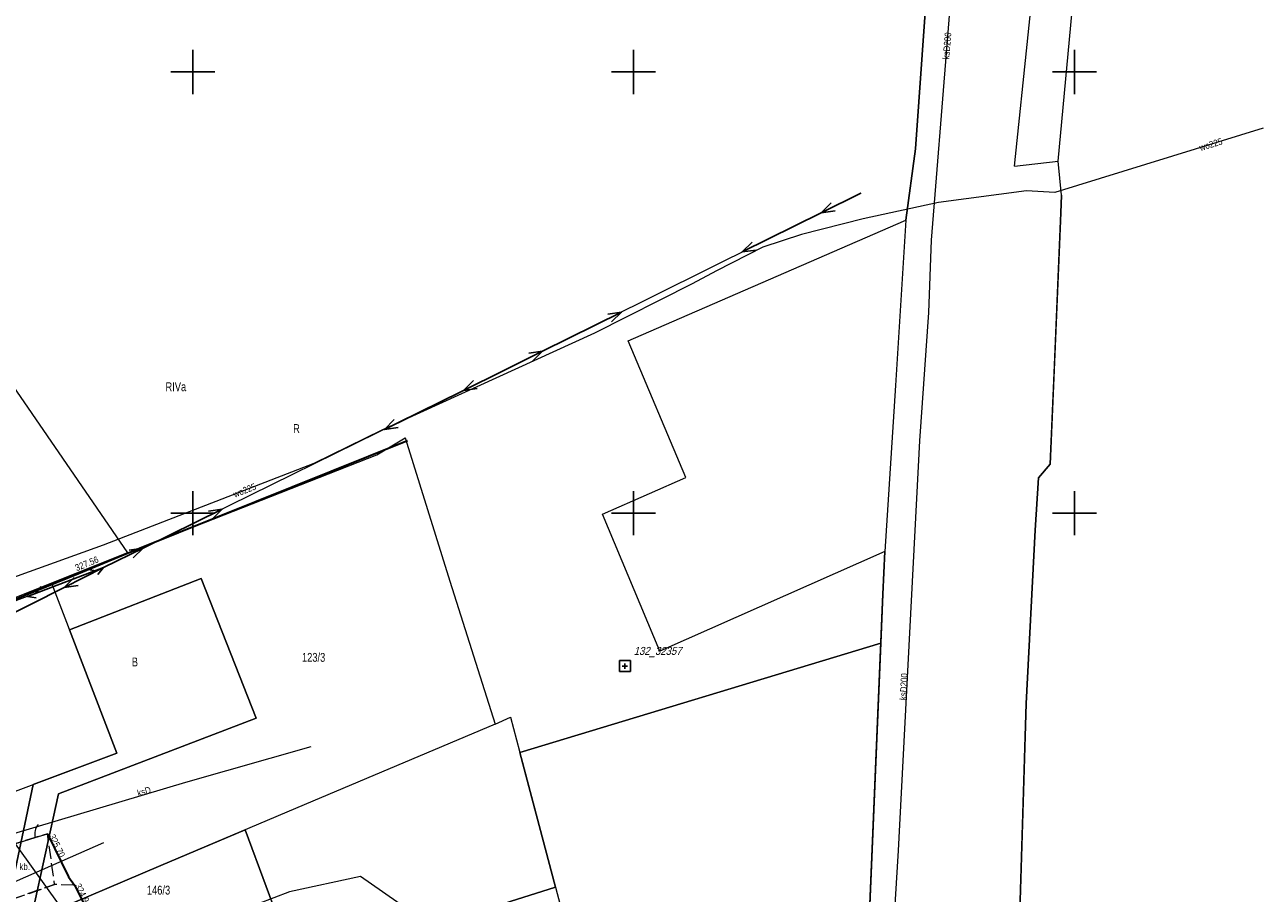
# Model space of a CAD drawing. Header units: metres. Extents: x 7423100 to 7431699, y 5527887 to 5533362.
# Tile 107 of 114: x 7428481 to 7428621, y 5529807 to 5529905. Entities that reach past the tile are written whole.
import ezdxf
from ezdxf.enums import TextEntityAlignment as Align

# ---------------------------------------------------------------- set-up
doc = ezdxf.new("R2010")
doc.units = ezdxf.units.M
doc.header["$MEASUREMENT"] = 0
for name, pattern in [('1.5_0.5', [2, 1.5, -0.5]), ('219-500', [0]), ('otob_500', [0]), ('otof_500', [0]), ('suep_nn_500', [0]), ('sutp_500', [0])]:
    doc.linetypes.add(name, pattern=pattern)
doc.layers.get('0').update_dxf_attribs({"color": 2, "linetype": 'CONTINUOUS', "lineweight": 5})
for name, color, linetype in [('203-punkt graniczny', 7, 'CONTINUOUS'), ('209-oznaczenie konturu klasyfikacyjnego', 7, 'CONTINUOUS'), ('210-oznaczenie konturu użytku gruntowego', 7, 'CONTINUOUS'), ('211-numer działki ewidencyjnej', 7, 'CONTINUOUS'), ('217-kontur klasyfikacyjny', 7, 'CONTINUOUS'), ('218-kontur użytku gruntowego', 7, 'CONTINUOUS'), ('219-działka ewidencyjna', 7, 'CONTINUOUS'), ('brama', 7, 'CONTINUOUS'), ('furtka', 7, 'CONTINUOUS'), ('obszar utwardzony', 7, 'CONTINUOUS'), ('obszar utwardzony-Atr17', 7, 'CONTINUOUS'), ('ogrodzenie trwałe', 7, 'CONTINUOUS'), ('pikieta sztuczna', 7, 'CONTINUOUS'), ('pikieta sztuczna-Atr2', 7, 'CONTINUOUS'), ('przewód elektroenergetyczny niskiego napięcia', 7, 'CONTINUOUS'), ('przewód kanalizacyjny', 7, 'CONTINUOUS'), ('przewód kanalizacyjny-Atr1', 7, 'CONTINUOUS'), ('przewód telekomunikacyjny napowietrzny', 7, 'CONTINUOUS'), ('przewód wodociągowy', 7, 'CONTINUOUS'), ('przewód wodociągowy-Atr1', 7, 'CONTINUOUS'), ('Szczegółowa osnowa geodezyjna pozioma', 7, 'CONTINUOUS'), ('Szczegółowa osnowa geodezyjna pozioma-Atr103', 7, 'CONTINUOUS'), ('Wstawianie ramki sekcyjnej z opisem', 7, 'CONTINUOUS')]:
    doc.layers.add(name, color=color, linetype=linetype)
doc.styles.get("Standard").update_dxf_attribs({"font": 'Working1250.shx', "width": 0.75})
doc.linetypes.add('902-500', pattern='A,3.75,0,[1,ksztalty.shx,S=0.5,R=0,X=0,Y=0],3.75', length=7.5)

# ---------------------------------------------------------------- blocks, each defined once
blk = doc.blocks.new('203')
at = {"linetype": 'Continuous', "lineweight": 0}
h = blk.add_hatch(color=0, dxfattribs=at)
edge = h.paths.add_edge_path()
edge.add_arc((0, 0), 0.045, 0, 360)
blk = doc.blocks.new('PW01')
at = {"linetype": 'Continuous', "lineweight": 13}
h = blk.add_hatch(color=0, dxfattribs=at)
edge = h.paths.add_edge_path()
edge.add_arc((0, 0), 0.045, 0, 360)
blk = doc.blocks.new('OK04')
at = {"color": 0, "linetype": 'Continuous', "lineweight": 0}
blk.add_arc((1.5, 0.001), 1.5, 120, 180, dxfattribs=at)
blk = doc.blocks.new('SUTP')
at = {"color": 0, "linetype": 'Continuous'}
for p, q in [((0, 0), (0.866, 0.5)), ((0, 0), (9.232, 0)), ((1.866, -0.5), (1, 0)), ((7.366, -0.5), (8.232, 0)), ((9.232, 0), (8.366, 0.5))]:
    blk.add_line(p, q, dxfattribs=at)
blk = doc.blocks.new('SUEP1')
at = {"color": 0, "linetype": 'Continuous'}
for p, q in [((0, 0), (5, 0)), ((5, 0), (3.5, 0.5)), ((5, 0), (3.5, -0.5)), ((5, 0), (15, 0)), ((15, 0), (13.5, 0.5)), ((15, 0), (13.5, -0.5))]:
    blk.add_line(p, q, dxfattribs=at)
blk = doc.blocks.new('OSSP')
at = {"color": 0}
for p, q in [((-0.626, 0.625), (-0.626, -0.625)), ((-0.626, 0.625), (-0.626, -0.625)), ((0.624, 0.625), (-0.626, 0.625)), ((0.624, 0.625), (-0.626, 0.625)), ((0.3, 0), (-0.3, 0)), ((0.3, 0), (-0.3, 0)), ((0, -0.3), (0, 0.3)), ((0, -0.3), (0, 0.3)), ((0.624, -0.625), (0.624, 0.625)), ((0.624, -0.625), (0.624, 0.625)), ((-0.626, -0.625), (0.624, -0.625)), ((-0.626, -0.625), (0.624, -0.625))]:
    blk.add_line(p, q, dxfattribs=at)
blk = doc.blocks.new('RAMKA500K')
at = {"color": 0}
for p, q in [((100, 147.5), (100, 152.5)), ((150, 147.5), (150, 152.5)), ((200, 147.5), (200, 152.5)), ((97.5, 150), (102.5, 150)), ((147.5, 150), (152.5, 150)), ((197.5, 150), (202.5, 150)), ((100, 97.5), (100, 102.5)), ((150, 97.5), (150, 102.5)), ((200, 97.5), (200, 102.5)), ((97.5, 100), (102.5, 100)), ((147.5, 100), (152.5, 100)), ((197.5, 100), (202.5, 100))]:
    blk.add_line(p, q, dxfattribs=at)

msp = doc.modelspace()

# ---------------------------------------------------------------- linework, layer by layer
at = {"layer": '217-kontur klasyfikacyjny', "color": 92, "linetype": 'Continuous', "lineweight": 18, "flags": 128}
for points in [[(7428581.99, 5529891.29), (7428583.83, 5529917.44)], [(7428580.88, 5529883.19), (7428581.99, 5529891.29)], [(7428551.74, 5529870.54), (7428580.88, 5529883.19)], [(7428549.4, 5529869.52), (7428551.74, 5529870.54)], [(7428555.92, 5529854.04), (7428549.4, 5529869.52)], [(7428551.82, 5529852.24), (7428555.92, 5529854.04)], [(7428546.47, 5529849.89), (7428551.82, 5529852.24)], [(7428552.97, 5529834.36), (7428546.47, 5529849.89)], [(7428578.49, 5529845.66), (7428552.97, 5529834.36)], [(7428578.27, 5529840.82), (7428578.49, 5529845.66)], [(7428486.02, 5529836.76), (7428500.96, 5529842.57)], [(7428500.96, 5529842.57), (7428507.2, 5529826.76)], [(7428578.04, 5529835.25), (7428578.27, 5529840.82)], [(7428491.38, 5529822.79), (7428486.02, 5529836.76)], [(7428575.43, 5529773.21), (7428578.04, 5529835.25)], [(7428507.2, 5529826.76), (7428484.78, 5529818.18)], [(7428481.9, 5529819.24), (7428491.38, 5529822.79)], [(7428479.39, 5529807.39), (7428481.9, 5529819.24)], [(7428484.78, 5529818.18), (7428481.81, 5529804.72)]]:
    msp.add_lwpolyline(points, dxfattribs=at)
at = {"layer": '218-kontur użytku gruntowego', "color": 3, "linetype": 'Continuous', "lineweight": 18, "flags": 128}
for points in [[(7428598.16, 5529889.9), (7428601.31, 5529923.58)], [(7428581.99, 5529891.29), (7428583.83, 5529917.44)], [(7428583.83, 5529917.44), (7428581.99, 5529891.29)], [(7428580.88, 5529883.19), (7428581.99, 5529891.29)], [(7428581.99, 5529891.29), (7428580.88, 5529883.19)], [(7428598.55, 5529886.03), (7428598.16, 5529889.9)], [(7428598.47, 5529884.04), (7428598.55, 5529886.03)], [(7428597.71, 5529865.88), (7428598.47, 5529884.04)], [(7428551.74, 5529870.54), (7428580.88, 5529883.19)], [(7428580.88, 5529883.19), (7428579.7, 5529864.46)], [(7428549.4, 5529869.52), (7428551.74, 5529870.54)], [(7428555.92, 5529854.04), (7428549.4, 5529869.52)], [(7428597.27, 5529855.55), (7428597.71, 5529865.88)], [(7428579.7, 5529864.46), (7428578.49, 5529845.66)], [(7428595.92, 5529853.98), (7428597.27, 5529855.55)], [(7428551.82, 5529852.24), (7428555.92, 5529854.04)], [(7428595.57, 5529848.06), (7428595.92, 5529853.98)], [(7428546.47, 5529849.89), (7428551.82, 5529852.24)], [(7428552.97, 5529834.36), (7428546.47, 5529849.89)], [(7428594.52, 5529828.42), (7428595.57, 5529848.06)], [(7428578.49, 5529845.66), (7428552.97, 5529834.36)], [(7428578.27, 5529840.82), (7428578.49, 5529845.66)], [(7428578.49, 5529845.66), (7428578.27, 5529840.82)], [(7428500.96, 5529842.57), (7428486.02, 5529836.76)], [(7428486.02, 5529836.76), (7428500.96, 5529842.57)], [(7428507.2, 5529826.76), (7428500.96, 5529842.57)], [(7428500.96, 5529842.57), (7428507.2, 5529826.76)], [(7428578.04, 5529835.25), (7428578.27, 5529840.82)], [(7428578.27, 5529840.82), (7428578.04, 5529835.25)], [(7428486.02, 5529836.76), (7428491.38, 5529822.79)], [(7428491.38, 5529822.79), (7428486.02, 5529836.76)], [(7428578.04, 5529835.25), (7428537.11, 5529822.85)], [(7428537.11, 5529822.85), (7428578.04, 5529835.25)], [(7428575.43, 5529773.21), (7428578.04, 5529835.25)], [(7428578.04, 5529835.25), (7428575.43, 5529773.21)], [(7428594.15, 5529815.9), (7428594.52, 5529828.42)], [(7428484.78, 5529818.18), (7428507.2, 5529826.76)], [(7428507.2, 5529826.76), (7428484.78, 5529818.18)], [(7428491.38, 5529822.79), (7428481.9, 5529819.24)], [(7428481.9, 5529819.24), (7428491.38, 5529822.79)], [(7428537.11, 5529822.85), (7428541.15, 5529807.62)], [(7428541.15, 5529807.62), (7428537.11, 5529822.85)], [(7428481.9, 5529819.24), (7428479.39, 5529807.39)], [(7428479.39, 5529807.39), (7428481.9, 5529819.24)], [(7428481.81, 5529804.72), (7428484.78, 5529818.18)], [(7428484.78, 5529818.18), (7428481.81, 5529804.72)], [(7428593.83, 5529804.85), (7428594.15, 5529815.9)], [(7428505.96, 5529814.09), (7428496.38, 5529810.04)], [(7428496.38, 5529810.04), (7428505.96, 5529814.09)], [(7428510.7, 5529801.26), (7428505.96, 5529814.09)], [(7428505.96, 5529814.09), (7428510.7, 5529801.26)], [(7428496.38, 5529810.04), (7428482.37, 5529804.1)], [(7428482.37, 5529804.1), (7428496.38, 5529810.04)], [(7428541.15, 5529807.62), (7428519.86, 5529800.87)], [(7428519.86, 5529800.87), (7428541.15, 5529807.62)]]:
    msp.add_lwpolyline(points, dxfattribs=at)
at = {"layer": '219-działka ewidencyjna', "color": 7, "linetype": '219-500', "lineweight": 18, "flags": 128}
for points in [[(7428593.22, 5529889.31), (7428599.4, 5529948.89)], [(7428583.83, 5529917.44), (7428581.99, 5529891.29)], [(7428581.99, 5529891.29), (7428580.88, 5529883.19)], [(7428593.22, 5529889.31), (7428598.16, 5529889.9)], [(7428598.55, 5529886.03), (7428598.16, 5529889.9)], [(7428598.55, 5529886.03), (7428598.47, 5529884.04)], [(7428598.47, 5529884.04), (7428597.27, 5529855.55)], [(7428580.88, 5529883.19), (7428579.7, 5529864.46)], [(7428476.09, 5529869.5), (7428492.59, 5529845.49)], [(7428579.7, 5529864.46), (7428578.49, 5529845.66)], [(7428520.89, 5529856.61), (7428524.1, 5529858.53)], [(7428524.1, 5529858.53), (7428529.16, 5529842.29)], [(7428492.59, 5529845.49), (7428520.89, 5529856.61)], [(7428597.27, 5529855.55), (7428595.92, 5529853.98)], [(7428595.92, 5529853.98), (7428595.57, 5529848.06)], [(7428595.57, 5529848.06), (7428594.52, 5529828.42)], [(7428492.59, 5529845.49), (7428483.99, 5529842.06)], [(7428578.27, 5529840.82), (7428578.49, 5529845.66)], [(7428483.99, 5529842.06), (7428462.9, 5529833.62)], [(7428483.99, 5529842.06), (7428491.38, 5529822.79)], [(7428529.16, 5529842.29), (7428534.31, 5529826.09)], [(7428575.43, 5529773.21), (7428578.27, 5529840.82)], [(7428594.52, 5529828.42), (7428593.83, 5529804.85)], [(7428534.31, 5529826.09), (7428513.64, 5529817.34)], [(7428534.31, 5529826.09), (7428536.05, 5529826.86)], [(7428536.05, 5529826.86), (7428541.15, 5529807.62)], [(7428472, 5529815.54), (7428491.38, 5529822.79)], [(7428513.64, 5529817.34), (7428496.38, 5529810.04)], [(7428482.37, 5529804.1), (7428496.38, 5529810.04)], [(7428541.15, 5529807.62), (7428519.86, 5529800.87)], [(7428541.15, 5529807.62), (7428552.56, 5529764.5)]]:
    msp.add_lwpolyline(points, dxfattribs=at)
at = {"layer": 'brama', "color": 7, "linetype": 'otob_500', "lineweight": 18, "flags": 128}
msp.add_lwpolyline([(7428477.96, 5529811.93), (7428482.14, 5529813.23)], dxfattribs=at)
at = {"layer": 'furtka', "color": 7, "linetype": 'otof_500', "lineweight": 18, "flags": 128}
msp.add_lwpolyline([(7428482.14, 5529813.23), (7428483.54, 5529813.66)], dxfattribs=at)
at = {"layer": 'obszar utwardzony', "color": 7, "linetype": '1.5_0.5', "lineweight": 18, "flags": 128}
for points in [[(7428479.55, 5529806.23), (7428484.33, 5529807.91), (7428483.54, 5529813.66), (7428482.14, 5529813.23), (7428477.96, 5529811.93), (7428478.75, 5529809.27), (7428479.06, 5529808.04)], [(7428486.59, 5529807.82), (7428484.33, 5529807.91), (7428479.55, 5529806.23), (7428477.81, 5529804.71), (7428480.77, 5529800.33), (7428484.36, 5529794.99), (7428485.5, 5529795.7), (7428485.99, 5529795.87), (7428486.58, 5529796.26), (7428485.09, 5529798.8), (7428487.06, 5529800.19), (7428489.63, 5529801.99), (7428488.86, 5529803.34)]]:
    msp.add_lwpolyline(points, close=True, dxfattribs=at)
at = {"layer": 'ogrodzenie trwałe', "color": 7, "linetype": '902-500', "lineweight": 35, "flags": 128}
for points in [[(7428524.35, 5529858.2), (7428493.97, 5529845.97), (7428487.06, 5529843.12), (7428461.23, 5529832.67), (7428467.34, 5529824.92)], [(7428483.54, 5529813.66), (7428485.92, 5529808.77), (7428486.59, 5529807.82), (7428488.86, 5529803.34)]]:
    msp.add_lwpolyline(points, dxfattribs=at)
at = {"layer": 'przewód elektroenergetyczny niskiego napięcia', "color": 1, "linetype": 'suep_nn_500', "lineweight": 18, "flags": 128}
for points in [[(7428575.77, 5529886.27), (7428535.2, 5529866.11)], [(7428535.2, 5529866.11), (7428489.89, 5529843.82)], [(7428489.89, 5529843.82), (7428447.05, 5529822.25)], [(7428447.05, 5529822.25), (7428489.89, 5529843.82)]]:
    msp.add_lwpolyline(points, dxfattribs=at)
at = {"layer": 'przewód kanalizacyjny', "color": 34, "linetype": 'Continuous', "lineweight": 18, "flags": 128}
for points in [[(7428574.27, 5529720.26), (7428575.28, 5529742.11), (7428577.37, 5529767.94), (7428580.05, 5529811.77), (7428582.46, 5529858.2), (7428583.51, 5529872.75), (7428583.78, 5529880.92), (7428587.34, 5529925.24)], [(7428513.38, 5529823.51), (7428499.2, 5529819.47), (7428474.56, 5529812.14)], [(7428462.74, 5529801.25), (7428470.3, 5529804.06), (7428489.93, 5529812.67)]]:
    msp.add_lwpolyline(points, dxfattribs=at)
at = {"layer": 'przewód telekomunikacyjny napowietrzny', "color": 30, "linetype": 'sutp_500', "lineweight": 18, "flags": 128}
msp.add_lwpolyline([(7428489.89, 5529843.82), (7428465.03, 5529834.43)], dxfattribs=at)
at = {"layer": 'przewód wodociągowy', "color": 5, "linetype": 'Continuous', "lineweight": 18, "flags": 128}
for points in [[(7428621.42, 5529893.62), (7428597.78, 5529886.32), (7428594.58, 5529886.53), (7428584.59, 5529885.19), (7428576.06, 5529883.37), (7428569.05, 5529881.56), (7428564.68, 5529880.16), (7428559.41, 5529877.45), (7428556.64, 5529875.99), (7428545.58, 5529870.4), (7428521.46, 5529859.4), (7428513.74, 5529855.63), (7428489.84, 5529846.35), (7428461.91, 5529836.33)], [(7428529.76, 5529801.35), (7428519.03, 5529808.8), (7428510.97, 5529807.09), (7428489.64, 5529798.93), (7428470.66, 5529825.32), (7428461.91, 5529836.33)]]:
    msp.add_lwpolyline(points, dxfattribs=at)

# ---------------------------------------------------------------- block references
at = {"layer": '203-punkt graniczny', "color": 7, "linetype": 'Continuous', "lineweight": 18}
for p in [(7428581.99, 5529891.29), (7428593.22, 5529889.31), (7428598.16, 5529889.9), (7428598.55, 5529886.03), (7428598.47, 5529884.04), (7428580.88, 5529883.19), (7428579.7, 5529864.46), (7428524.1, 5529858.53), (7428520.89, 5529856.61), (7428597.27, 5529855.55), (7428595.92, 5529853.98), (7428595.57, 5529848.06), (7428492.59, 5529845.49), (7428578.49, 5529845.66), (7428483.99, 5529842.06), (7428529.16, 5529842.29), (7428578.27, 5529840.82), (7428594.52, 5529828.42), (7428534.31, 5529826.09), (7428536.05, 5529826.86), (7428491.38, 5529822.79), (7428513.64, 5529817.34), (7428496.38, 5529810.04), (7428541.15, 5529807.62)]:
    msp.add_blockref('203', p, dxfattribs=at)
at = {"layer": 'furtka', "color": 7, "linetype": 'Continuous', "lineweight": 18, "rotation": 17.074}
msp.add_blockref('OK04', (7428482.14, 5529813.23), dxfattribs=at)
at = {"layer": 'pikieta sztuczna', "color": 7, "linetype": 'Continuous', "lineweight": 13}
for p in [(7428487.06, 5529843.12), (7428483.54, 5529813.66), (7428486.58, 5529807.82)]:
    msp.add_blockref('PW01', p, dxfattribs=at)
at = {"layer": 'przewód elektroenergetyczny niskiego napięcia', "color": 1, "linetype": 'Continuous', "lineweight": 18}
for p, rotation in [((7428575.77, 5529886.27), 206.424), ((7428535.2, 5529866.11), 26.424), ((7428535.2, 5529866.11), 206.195), ((7428489.89, 5529843.82), 26.195), ((7428489.89, 5529843.82), 206.725)]:
    msp.add_blockref('SUEP1', p, dxfattribs=dict(at, rotation=rotation))
at = {"layer": 'przewód telekomunikacyjny napowietrzny', "color": 30, "linetype": 'Continuous', "lineweight": 18, "rotation": 200.692}
msp.add_blockref('SUTP', (7428489.89, 5529843.82), dxfattribs=at)
at = {"layer": 'Szczegółowa osnowa geodezyjna pozioma', "color": 7, "linetype": 'Continuous', "lineweight": 18}
msp.add_blockref('OSSP', (7428549.02, 5529832.66), dxfattribs=at)
at = {"layer": 'Wstawianie ramki sekcyjnej z opisem', "color": 7, "linetype": 'Continuous', "lineweight": 13}
msp.add_blockref('RAMKA500K', (7428400, 5529750), dxfattribs=at)

# ---------------------------------------------------------------- texts
at = {"layer": '209-oznaczenie konturu klasyfikacyjnego', "color": 3, "linetype": 'Continuous', "lineweight": 18, "width": 0.79}
msp.add_text('RIVa', height=1, dxfattribs=at).set_placement((7428496.91, 5529863.82))
at = {"layer": '210-oznaczenie konturu użytku gruntowego', "color": 3, "linetype": 'Continuous', "lineweight": 18, "width": 0.79}
for s, p in [('R', (7428511.39, 5529859.08)), ('B', (7428493.09, 5529832.63))]:
    msp.add_text(s, height=1, dxfattribs=at).set_placement(p)
at = {"layer": '211-numer działki ewidencyjnej', "color": 7, "linetype": 'Continuous', "lineweight": 18, "width": 0.79}
for s, p in [('123/3', (7428512.39, 5529833.15)), ('146/3', (7428494.8, 5529806.77))]:
    msp.add_text(s, height=1, dxfattribs=at).set_placement(p)
at = {"layer": 'obszar utwardzony-Atr17', "color": 7, "width": 0.9}
msp.add_text('kb.', height=0.75, dxfattribs=at).set_placement((7428480.34, 5529809.56))
at = {"layer": 'pikieta sztuczna-Atr2', "color": 7, "width": 0.9}
msp.add_text('327.56', height=0.75, rotation=22.413, dxfattribs=at).set_placement((7428486.56, 5529844.1), align=Align.TOP_LEFT)
for s, rotation, p in [('325.70', 295.952, (7428483.68, 5529813.37)), ('324.94', 296.871, (7428486.62, 5529807.77))]:
    msp.add_text(s, height=0.75, rotation=rotation, dxfattribs=at).set_placement(p)
at = {"layer": 'przewód kanalizacyjny-Atr1', "color": 34, "width": 0.9}
msp.add_text('ksD200', height=0.75, rotation=85.407, dxfattribs=at).set_placement((7428585.43, 5529901.43), align=Align.MIDDLE_LEFT)
for s, rotation, p in [('ksD200', 86.954, (7428580.93, 5529828.78)), ('ksD', 16.497, (7428493.84, 5529817.87))]:
    msp.add_text(s, height=0.75, rotation=rotation, dxfattribs=at).set_placement(p)
at = {"layer": 'przewód wodociągowy-Atr1', "color": 5, "width": 0.9}
for rotation, p in [(17.161, (7428614.21, 5529891.39)), (21.221, (7428504.65, 5529852.1))]:
    msp.add_text('wo225', height=0.75, rotation=rotation, dxfattribs=at).set_placement(p, align=Align.MIDDLE_LEFT)
at = {"layer": 'Szczegółowa osnowa geodezyjna pozioma-Atr103', "color": 7, "oblique": 15, "width": 0.9}
msp.add_text('132_32357', height=0.9, dxfattribs=at).set_placement((7428550.02, 5529833.66), align=Align.BOTTOM_LEFT)

doc.saveas('drawing.dxf')
